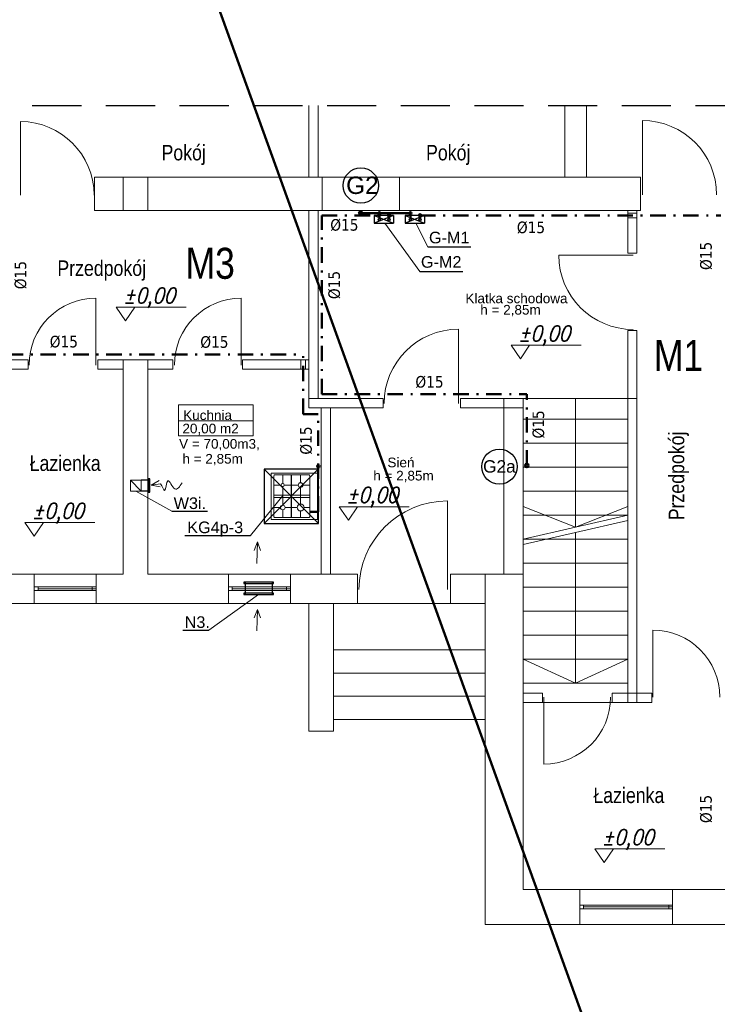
# Model space of a CAD drawing. Extents: x 33706 to 249013, y -74890 to 17912.
# Tile 48 of 175: x 100383 to 101284, y -26622 to -25349. Entities that reach past the tile are written whole.
import ezdxf
from ezdxf.enums import TextEntityAlignment as Align

# ---------------------------------------------------------------- set-up
doc = ezdxf.new("R2010")
doc.units = 0
doc.header["$MEASUREMENT"] = 0
doc.linetypes.add('DASHDOT', pattern=[8.5, 4, -2, 0.5, -2])
doc.linetypes.add('DASHED', pattern=[19.05, 12.7, -6.35])
for name, color, linetype, lineweight in [('0.25', 6, 'Continuous', 9), ('_konstrukcja', 96, 'Continuous', 20), ('_stolarka', 1, 'Continuous', 13), ('A-ARM', 1, 'Continuous', 15), ('inst-gaz-rury', 50, 'Continuous', 50), ('inst. - C.O. - opis', 2, 'Continuous', 9), ('urzadzenia', 6, 'Continuous', 15), ('wymiar', 3, 'Continuous', 13), ('WYMIARKI', 250, 'Continuous', 13)]:
    doc.layers.add(name, color=color, linetype=linetype, lineweight=lineweight)
for name, color, linetype in [('gaz', 1, 'Continuous'), ('Opisy', 2, 'Continuous'), ('urządzenia', 140, 'Continuous')]:
    doc.layers.add(name, color=color, linetype=linetype)
doc.styles.add('Arial narrow', font='ARIALN.TTF')
doc.styles.add('GENERATED_STYLE_1', font='ARIAL.TTF')
doc.styles.add('ROMANS', font='SIMPLEX.SHX', dxfattribs={"width": 0.85, "oblique": 15, "height": 16})
doc.styles.get("Standard").update_dxf_attribs({"font": 'ARIALN.TTF'})

# ---------------------------------------------------------------- blocks, each defined once
blk = doc.blocks.new('DYBY2002-B01x0504')
at = {"layer": 'A-ARM'}
for p, q in [((0, 60), (60, 60)), ((0, 0), (0, 60)), ((2.5, 11), (2.5, 55.5)), ((3.5, 56.5), (56.5, 56.5)), ((15.5, 47), (15.5, 56.5)), ((28.5, 11), (28.5, 55.5)), ((31.5, 55.5), (31.5, 11)), ((44.5, 56.5), (44.5, 48)), ((57.5, 55.5), (57.5, 11)), ((60, 60), (60, 5)), ((2.5, 45), (13.5, 45)), ((15.5, 25), (15.5, 43)), ((17.5, 45), (41.5, 45)), ((44.5, 42), (44.5, 26.5)), ((47.5, 45), (57.5, 45)), ((57.5, 34), (2.5, 34)), ((2.5, 33.5), (57.5, 33.5)), ((12.5, 22), (2.5, 22)), ((15.5, 10), (15.5, 19)), ((40, 22), (18.5, 22)), ((44.5, 17.5), (44.5, 10)), ((57.5, 22), (49, 22)), ((60, 0), (0, 0)), ((56.5, 10), (3.5, 10)), ((60, 5), (60, 5)), ((60, 5), (60, 0))]:
    blk.add_line(p, q, dxfattribs=at)
for centre, radius in [((15.5, 45), 2), ((44.5, 45), 3), ((44.5, 22), 4.5), ((15.5, 22), 3)]:
    blk.add_circle(centre, radius, dxfattribs=at)
for centre, start, end in [((3.5, 55.5), 90, 180), ((56.5, 55.5), 0, 90), ((3.5, 11), 180, 270), ((56.5, 11), 270, 0)]:
    blk.add_arc(centre, 1, start, end, dxfattribs=at)

msp = doc.modelspace()

# ---------------------------------------------------------------- hatches: boundary and pattern name
at = {"layer": 'inst-gaz-rury', "linetype": 'Continuous'}
h = msp.add_hatch(color=256, dxfattribs=at)
h.paths.add_polyline_path([(100821.1, -25598.8, 0.420252), (100823.4, -25601), (100823.4, -25598.8)])
h.paths.add_polyline_path([(100825.6, -25598.8, 0.408201), (100823.4, -25596.5), (100823.4, -25598.8)])
h.paths.add_polyline_path([(100823.4, -25598.8), (100823.4, -25596.5, 0.417728), (100821.1, -25598.8)])
for points in [[(100823.4, -25598.8), (100823.4, -25601, 0.409454), (100825.6, -25598.8, 0.001073), (100825.6, -25598.8)], [(100847.7, -25599.1), (100849.2, -25599.1, 0.409454), (100847.7, -25597.6, 0.001073), (100847.7, -25597.6)], [(100887.7, -25599.1), (100889.2, -25599.1, 0.409454), (100887.7, -25597.6, 0.001073), (100887.7, -25597.6)], [(100860.3, -25601.7), (100861.8, -25601.7, 0.409454), (100860.3, -25600.2, 0.001073), (100860.3, -25600.2)], [(100900.3, -25601.7), (100901.8, -25601.7, 0.409454), (100900.3, -25600.2, 0.001073), (100900.3, -25600.2)], [(100768.6, -25926), (100770.1, -25926, 0.409454), (100768.6, -25924.5, 0.001073), (100768.6, -25924.5)]]:
    msp.add_hatch(color=256, dxfattribs=at).paths.add_polyline_path(points)
h = msp.add_hatch(color=256, dxfattribs=at)
h.paths.add_polyline_path([(100847.7, -25600.6, 0.420252), (100849.2, -25599.1), (100847.7, -25599.1)])
h.paths.add_polyline_path([(100847.7, -25597.6, 0.408201), (100846.2, -25599.1), (100847.7, -25599.1)])
h.paths.add_polyline_path([(100847.7, -25599.1), (100846.2, -25599.1, 0.417728), (100847.7, -25600.6)])
h = msp.add_hatch(color=256, dxfattribs=at)
h.paths.add_polyline_path([(100887.7, -25600.6, 0.420252), (100889.2, -25599.1), (100887.7, -25599.1)])
h.paths.add_polyline_path([(100887.7, -25597.6, 0.408201), (100886.2, -25599.1), (100887.7, -25599.1)])
h.paths.add_polyline_path([(100887.7, -25599.1), (100886.2, -25599.1, 0.417728), (100887.7, -25600.6)])
h = msp.add_hatch(color=256, dxfattribs=at)
h.paths.add_polyline_path([(100860.3, -25603.2, 0.420252), (100861.8, -25601.7), (100860.3, -25601.7)])
h.paths.add_polyline_path([(100860.3, -25600.2, 0.408201), (100858.8, -25601.7), (100860.3, -25601.7)])
h.paths.add_polyline_path([(100860.3, -25601.7), (100858.8, -25601.7, 0.417728), (100860.3, -25603.2)])
h = msp.add_hatch(color=256, dxfattribs=at)
h.paths.add_polyline_path([(100900.3, -25603.2, 0.420252), (100901.8, -25601.7), (100900.3, -25601.7)])
h.paths.add_polyline_path([(100900.3, -25600.2, 0.408201), (100898.8, -25601.7), (100900.3, -25601.7)])
h.paths.add_polyline_path([(100900.3, -25601.7), (100898.8, -25601.7, 0.417728), (100900.3, -25603.2)])
h = msp.add_hatch(color=256, dxfattribs=at)
h.paths.add_polyline_path([(100768.6, -25927.5, 0.420252), (100770.1, -25926), (100768.6, -25926)])
h.paths.add_polyline_path([(100768.6, -25924.5, 0.408201), (100767.1, -25926), (100768.6, -25926)])
h.paths.add_polyline_path([(100768.6, -25926), (100767.1, -25926, 0.417728), (100768.6, -25927.5)])
h = msp.add_hatch(color=256, dxfattribs=at)
h.paths.add_polyline_path([(101035.9, -25925.1, 0.420252), (101038.2, -25927.4), (101038.2, -25925.1)])
h.paths.add_polyline_path([(101040.4, -25925.1, 0.408201), (101038.2, -25922.9), (101038.2, -25925.1)])
h.paths.add_polyline_path([(101038.2, -25925.1), (101038.2, -25922.9, 0.417728), (101035.9, -25925.1)])

# ---------------------------------------------------------------- linework, layer by layer
at = {"linetype": 'DASHED', "ltscale": 5}
msp.add_line((100303.8, -25459.9), (101441.4, -25459.9), dxfattribs=at)
at = {"linetype": 'Continuous', "lineweight": 18}
for p, q in [((100588.1, -25846.7), (100684.6, -25846.7)), ((100588.1, -25846.7), (100588.1, -25886.9)), ((100684.6, -25846.7), (100684.6, -25886.9)), ((100588.1, -25867.3), (100684.6, -25867.3)), ((100684.6, -25886.9), (100588.1, -25886.9))]:
    msp.add_line(p, q, dxfattribs=at)
at = {"linetype": 'DASHED', "ltscale": 20}
for p, q in [((100698.6, -26000), (100768.6, -25930)), ((100698.9, -25930), (100768.9, -26000))]:
    msp.add_line(p, q, dxfattribs=at)
msp.add_lwpolyline([(100698.9, -26000), (100768.9, -26000), (100768.9, -25930), (100698.9, -25930)], close=True, dxfattribs=at)
at = {"layer": '0.25'}
for p, q in [((100552.9, -25950.4), (100563.2, -25944.7)), ((100552.9, -25950.4), (100564.6, -25948.7)), ((100552.9, -25950.4), (100564.4, -25952.8)), ((100690.1, -26024), (100685.8, -26034.9)), ((100690.1, -26023.9), (100689.4, -26051.8)), ((100690.1, -26024), (100694, -26035)), ((100690.1, -26111.2), (100685.8, -26122.1)), ((100690.1, -26111.1), (100689.4, -26139)), ((100690.1, -26111.2), (100694, -26122.2))]:
    msp.add_line(p, q, dxfattribs=at)
msp.add_open_spline([(100564.6, -25948.7), (100567.2, -25951.4), (100571, -25965.6), (100573.1, -25934.1), (100582.8, -25962.5), (100589.6, -25952.3), (100592.8, -25947.4)], degree=3, knots=[11.780807, 11.780807, 11.780807, 11.780807, 21.987019, 35.220977, 49.180037, 61.636698, 61.636698, 61.636698, 61.636698], dxfattribs=at)
at = {"layer": '_konstrukcja', "ltscale": 50}
for p, q in [((100756.6, -25552.4), (100756.6, -25459.9)), ((100768.6, -25552.4), (100768.6, -25459.9)), ((101087.6, -25552.4), (101087.6, -25459.9)), ((101115.6, -25552.4), (101115.6, -25459.9)), ((100479.6, -25552.4), (100873.6, -25552.4)), ((100479.6, -25595.4), (100479.6, -25552.4)), ((100516.6, -25595.4), (100516.6, -25552.4)), ((100548.6, -25595.4), (100548.6, -25552.4)), ((100773.6, -25552.4), (100773.6, -25595.4)), ((100873.6, -25552.4), (101175.6, -25552.4)), ((100873.6, -25552.4), (100873.6, -25595.4)), ((101175.6, -25552.4), (101185.3, -25552.4)), ((101185.3, -25552.4), (101185.3, -25595.4)), ((100479.6, -25595.4), (100873.6, -25595.4)), ((100756.6, -25850.4), (100756.6, -25595.4)), ((100768.6, -25838.4), (100768.6, -25595.4)), ((100873.6, -25595.4), (101175.6, -25595.4)), ((101168.6, -25650.4), (101168.6, -25595.4)), ((101175.6, -25595.4), (101185.3, -25595.4)), ((101180.6, -25650.4), (101180.6, -25595.4)), ((101168.6, -25650.4), (101180.6, -25650.4)), ((101168.6, -25838.4), (101168.6, -25750.4)), ((101168.6, -25750.4), (101180.6, -25750.4)), ((101180.6, -25838.4), (101180.6, -25750.4)), ((100361.6, -25788.4), (100393.6, -25788.4)), ((100393.6, -25800.4), (100393.6, -25788.4)), ((100483.6, -25788.4), (100516.6, -25788.4)), ((100483.6, -25800.4), (100483.6, -25788.4)), ((100516.6, -26065.4), (100516.6, -25788.4)), ((100516.6, -25788.4), (100548.6, -25788.4)), ((100548.6, -26065.4), (100548.6, -25788.4)), ((100548.6, -25788.4), (100580.6, -25788.4)), ((100580.6, -25800.4), (100580.6, -25788.4)), ((100670.6, -25788.4), (100756.6, -25788.4)), ((100670.6, -25800.4), (100670.6, -25788.4)), ((100361.6, -25800.4), (100393.6, -25800.4)), ((100483.6, -25800.4), (100516.6, -25800.4)), ((100548.6, -25800.4), (100580.6, -25800.4)), ((100670.6, -25800.4), (100756.6, -25800.4)), ((100756.6, -25838.4), (100852.6, -25838.4)), ((100852.6, -25850.4), (100852.6, -25838.4)), ((100952.6, -25838.4), (101033.6, -25838.4)), ((100952.6, -25850.4), (100952.6, -25838.4)), ((101008.6, -26065.4), (101008.6, -25838.4)), ((101033.6, -26065.4), (101033.6, -25838.4)), ((101033.6, -25838.4), (101180.6, -25838.4)), ((101101.1, -26004.9), (101101.1, -25838.4)), ((101168.6, -26231.4), (101168.6, -25838.4)), ((101180.6, -26231.4), (101180.6, -25838.4)), ((100756.6, -25850.4), (100852.6, -25850.4)), ((100772.6, -26065.4), (100772.6, -25850.4)), ((100784.6, -26065.4), (100784.6, -25850.4)), ((100952.6, -25850.4), (101033.6, -25850.4)), ((101033.6, -25865.4), (101168.6, -25865.4)), ((101033.6, -25896.4), (101168.6, -25896.4)), ((101033.6, -25927.4), (101168.6, -25927.4)), ((100526, -25944.1), (100540, -25958.1)), ((101033.6, -25958.4), (101168.6, -25958.4)), ((101101.1, -26004.9), (101033.6, -25978.2)), ((101101.1, -26004.9), (101168.6, -25978.2)), ((101033.6, -25989.4), (101168.6, -25989.4)), ((101033.6, -26020.4), (101168.6, -25989.4)), ((101033.6, -26027.4), (101168.6, -25996.4)), ((101101.1, -26206.4), (101101.1, -26011.9)), ((101033.6, -26020.4), (101168.6, -26020.4)), ((101033.6, -26051.4), (101168.6, -26051.4)), ((100314.6, -26065.4), (100401.6, -26065.4)), ((100401.6, -26065.4), (100401.6, -26103.4)), ((100401.6, -26065.4), (100481.6, -26065.4)), ((100481.6, -26065.4), (100481.6, -26103.4)), ((100481.6, -26065.4), (100516.6, -26065.4)), ((100548.6, -26065.4), (100819.6, -26065.4)), ((100652.6, -26065.4), (100652.6, -26103.4)), ((100652.6, -26065.4), (100732.6, -26065.4)), ((100732.6, -26065.4), (100732.6, -26103.4)), ((100819.6, -26103.4), (100819.6, -26065.4)), ((100939.6, -26065.4), (101033.6, -26065.4)), ((100939.6, -26103.4), (100939.6, -26065.4)), ((100939.6, -26103.4), (100939.6, -26065.4)), ((100984.6, -26518.4), (100984.6, -26065.4)), ((101033.6, -26473.4), (101033.6, -26065.4)), ((101033.6, -26082.4), (101168.6, -26082.4)), ((100984.6, -26103.4), (100149.6, -26103.4)), ((100314.6, -26103.4), (100401.6, -26103.4)), ((100401.6, -26103.4), (100481.6, -26103.4)), ((100481.6, -26103.4), (100516.6, -26103.4)), ((100652.6, -26103.4), (100732.6, -26103.4)), ((100756.6, -26268.4), (100756.6, -26103.4)), ((100788.6, -26268.4), (100788.6, -26103.4)), ((101033.6, -26113.4), (101168.6, -26113.4)), ((101033.6, -26144.4), (101168.6, -26144.4)), ((100984.6, -26163.4), (100788.6, -26163.4)), ((101033.6, -26175.4), (101168.6, -26175.4)), ((101101.1, -26206.4), (101033.6, -26175.4)), ((101101.1, -26206.4), (101168.6, -26175.4)), ((100984.6, -26193.4), (100788.6, -26193.4)), ((101033.6, -26206.4), (101168.6, -26206.4)), ((101058.6, -26219.4), (101033.6, -26219.4)), ((101058.6, -26219.4), (101033.6, -26219.4)), ((101058.6, -26231.4), (101058.6, -26219.4)), ((101180.6, -26219.4), (101148.6, -26219.4)), ((101180.6, -26219.4), (101148.6, -26219.4)), ((101148.6, -26231.4), (101148.6, -26219.4)), ((101199.8, -26219.4), (101180.6, -26219.4)), ((101199.8, -26219.4), (101180.6, -26219.4)), ((101199.8, -26231.4), (101199.8, -26219.4)), ((100984.6, -26223.4), (100788.6, -26223.4)), ((101180.6, -26231.4), (101033.6, -26231.4)), ((101180.6, -26231.4), (101033.6, -26231.4)), ((101199.8, -26231.4), (101180.6, -26231.4)), ((101199.8, -26231.4), (101180.6, -26231.4)), ((100984.6, -26253.4), (100788.6, -26253.4)), ((100788.6, -26268.4), (100756.6, -26268.4)), ((101475.6, -26473.4), (101033.6, -26473.4)), ((101770.6, -26473.4), (101033.6, -26473.4)), ((101106.6, -26473.4), (101106.6, -26518.4)), ((101106.6, -26473.4), (101186.6, -26473.4)), ((101226.6, -26473.4), (101226.6, -26518.4)), ((101819.6, -26518.4), (100984.6, -26518.4))]:
    msp.add_line(p, q, dxfattribs=at)
msp.add_lwpolyline([(100526, -25944.1), (100526, -25958.1), (100540, -25958.1), (100540, -25944.1)], close=True, dxfattribs=at)
at = {"layer": '_stolarka', "color": 0, "linetype": 'ByBlock', "ltscale": 50}
for p, q in [((100481.3, -25795.2), (100481.3, -25708.8)), ((100669.1, -25795.2), (100669.1, -25708.8)), ((100949.8, -25845), (100949.8, -25749)), ((100935.7, -26085.4), (100935.7, -25971))]:
    msp.add_line(p, q, dxfattribs=at)
at = {"layer": '_stolarka'}
for p, q in [((100401.6, -26081.9), (100481.6, -26081.9)), ((100401.6, -26086.9), (100401.6, -26081.9)), ((100401.6, -26081.9), (100406.6, -26081.9)), ((100406.6, -26081.9), (100406.6, -26086.9)), ((100476.6, -26086.9), (100476.6, -26081.9)), ((100476.6, -26081.9), (100476.6, -26084.4)), ((100481.6, -26081.9), (100481.6, -26086.9)), ((100652.6, -26081.9), (100732.6, -26081.9)), ((100652.6, -26086.9), (100652.6, -26081.9)), ((100652.6, -26081.9), (100657.6, -26081.9)), ((100657.6, -26081.9), (100657.6, -26086.9)), ((100727.6, -26086.9), (100727.6, -26081.9)), ((100727.6, -26081.9), (100727.6, -26084.4)), ((100732.6, -26081.9), (100732.6, -26086.9)), ((100481.6, -26086.9), (100401.6, -26086.9)), ((100481.6, -26084.4), (100406.6, -26084.4)), ((100406.6, -26086.9), (100481.6, -26086.9)), ((100481.6, -26086.9), (100476.6, -26086.9)), ((100732.6, -26086.9), (100652.6, -26086.9)), ((100732.6, -26084.4), (100657.6, -26084.4)), ((100657.6, -26086.9), (100732.6, -26086.9)), ((100732.6, -26086.9), (100727.6, -26086.9)), ((101106.6, -26493.4), (101226.6, -26493.4)), ((101106.6, -26498.4), (101106.6, -26493.4)), ((101106.6, -26493.4), (101111.6, -26493.4)), ((101226.6, -26498.4), (101106.6, -26498.4)), ((101111.6, -26493.4), (101111.6, -26498.4)), ((101226.6, -26495.9), (101111.6, -26495.9)), ((101111.6, -26498.4), (101226.6, -26498.4)), ((101221.6, -26498.4), (101221.6, -26493.4)), ((101221.6, -26493.4), (101221.6, -26495.9)), ((101226.6, -26498.4), (101221.6, -26498.4)), ((101226.6, -26493.4), (101226.6, -26498.4))]:
    msp.add_line(p, q, dxfattribs=at)
at = {"layer": '_stolarka', "color": 0, "linetype": 'ByBlock', "ltscale": 50}
for points in [[(100383.9, -25575.5), (100383.9, -25480.5)], [(101187.6, -25575.1), (101187.6, -25479.1)], [(101175.6, -25653.2), (101079.6, -25653.2)], [(101201.3, -26224.6), (101201.3, -26138.1)], [(101060.1, -26224.6), (101060.1, -26311.1)]]:
    msp.add_lwpolyline(points, dxfattribs=at)
for centre, radius, start, end in [((100383.9, -25575.5), 95, 0, 90), ((101187.6, -25575.1), 96, 0, 90), ((101175.6, -25653.2), 96, 180, 270), ((100481.3, -25795.2), 86.4, 90, 180), ((100669.1, -25795.2), 86.4, 90, 180), ((100949.8, -25845), 96, 90, 180), ((100935.7, -26085.4), 114.4, 90, 180), ((101201.3, -26224.6), 86.5, 0, 90), ((101060.1, -26224.6), 86.5, 270, 0)]:
    msp.add_arc(centre, radius, start, end, dxfattribs=at)
at = {"layer": 'gaz', "linetype": 'Continuous', "lineweight": 30}
for p, q in [((100847.7, -25607.1), (100847.7, -25604.6)), ((100887.7, -25607.1), (100887.7, -25604.6))]:
    msp.add_line(p, q, dxfattribs=at)
at = {"layer": 'inst-gaz-rury', "ltscale": 50}
for p, q in [((104248.5, -35334.3), (98250.9, -18712.2)), ((100823.4, -25598.8), (100887.7, -25598.8))]:
    msp.add_line(p, q, dxfattribs=at)
at = {"layer": 'inst-gaz-rury', "linetype": 'Continuous'}
for p, q in [((100847.7, -25607.1), (100847.7, -25598.8)), ((100887.7, -25607.1), (100887.7, -25598.8)), ((100860.3, -25607.1), (100860.3, -25601.7)), ((100900.3, -25607.1), (100900.3, -25601.7)), ((100757.8, -25984.9), (100768.6, -25984.9))]:
    msp.add_line(p, q, dxfattribs=at)
at = {"layer": 'inst-gaz-rury', "linetype": 'DASHDOT', "ltscale": 5}
for p, q in [((100773.2, -25832.9), (100773.2, -25601.7)), ((100773.2, -25601.7), (100860.3, -25601.7)), ((100900.3, -25601.9), (101289.1, -25601.9)), ((100367.1, -25781.7), (100749.3, -25781.7)), ((100749.3, -25858.6), (100749.3, -25781.7)), ((100773.2, -25832.9), (101038.2, -25832.9)), ((101038.2, -25925.1), (101038.2, -25832.9)), ((100768.6, -25858.6), (100749.3, -25858.6)), ((100768.6, -25984.9), (100768.6, -25858.6))]:
    msp.add_line(p, q, dxfattribs=at)
at = {"layer": 'inst-gaz-rury', "linetype": 'Continuous'}
for centre, radius in [((100823.4, -25598.8), 2.25), ((100847.7, -25599.1), 1.5), ((100887.7, -25599.1), 1.5), ((100860.3, -25601.7), 1.5), ((100900.3, -25601.7), 1.5), ((100768.6, -25926), 1.5), ((101038.2, -25925.1), 2.25)]:
    msp.add_circle(centre, radius, dxfattribs=at)
at = {"layer": 'Opisy'}
for p, q in [((100910.5, -25642.6), (100966.1, -25642.6)), ((100900.1, -25674.1), (100955.7, -25674.1)), ((100579.5, -25984.1), (100625.7, -25984.2)), ((100596.2, -26015.8), (100681, -26015.8)), ((100593.7, -26137.8), (100627.3, -26137.8))]:
    msp.add_line(p, q, dxfattribs=at)
at = {"layer": 'urzadzenia', "linetype": 'Continuous'}
for p, q in [((101168.6, -25598.9), (101180.6, -25598.9)), ((101168.6, -25604.9), (101180.6, -25604.9)), ((100746.3, -25788.4), (100746.3, -25800.4)), ((100752.3, -25788.4), (100752.3, -25800.4))]:
    msp.add_line(p, q, dxfattribs=at)
at = {"layer": 'urządzenia'}
for p, q in [((100866, -25601.9), (100841, -25611.9)), ((100841, -25601.9), (100866, -25611.9)), ((100866, -25601.9), (100866, -25611.9)), ((100906, -25601.9), (100881, -25611.9)), ((100881, -25601.9), (100906, -25611.9)), ((100906, -25601.9), (100906, -25611.9))]:
    msp.add_line(p, q, dxfattribs=at)
at = {"layer": 'urządzenia', "linetype": 'Continuous'}
for p, q in [((100866, -25601.9), (100841, -25601.9)), ((100841, -25601.9), (100841, -25611.9)), ((100841, -25611.9), (100866, -25611.9)), ((100906, -25601.9), (100881, -25601.9)), ((100881, -25601.9), (100881, -25611.9)), ((100881, -25611.9), (100906, -25611.9))]:
    msp.add_line(p, q, dxfattribs=at)
at = {"layer": 'urządzenia', "ltscale": 0.2}
for p, q in [((100550.9, -25944.1), (100540, -25944.1)), ((100550.9, -25958.1), (100540, -25958.1)), ((100674.1, -26076.1), (100674.1, -26091.8)), ((100709.1, -26076.1), (100709.1, -26091.8))]:
    msp.add_line(p, q, dxfattribs=at)
at = {"layer": 'urządzenia', "linetype": 'Continuous'}
for points in [[(100549.3, -25942.3), (100549.3, -25959.7), (100550.9, -25959.7), (100550.9, -25942.3)], [(100672.3, -26077.7), (100710.7, -26077.7), (100710.7, -26076.1), (100672.3, -26076.1)], [(100672.3, -26091.8), (100710.7, -26091.8), (100710.7, -26090.2), (100672.3, -26090.2)]]:
    msp.add_lwpolyline(points, close=True, dxfattribs=at)
at = {"layer": 'urządzenia'}
for centre in [(100823.7, -25563.1), (101002.9, -25926.6)]:
    msp.add_circle(centre, 22.8, dxfattribs=at)
at = {"layer": 'urządzenia', "linetype": 'Continuous'}
for centre in [(100847.7, -25607.1), (100847.7, -25607.1), (100860.3, -25607.1), (100887.7, -25607.1), (100900.3, -25607.1)]:
    msp.add_circle(centre, 1.5, dxfattribs=at)
at = {"layer": 'wymiar'}
for p, q in [((100854.8, -25611.9), (100900.1, -25674.1)), ((100894.8, -25611.9), (100910.5, -25642.6)), ((100533, -25958.1), (100579.5, -25984.1)), ((100723.4, -25963.4), (100681, -26015.8)), ((100691.5, -26091.8), (100627.3, -26137.8))]:
    msp.add_line(p, q, dxfattribs=at)
at = {"layer": 'WYMIARKI'}
for p, q in [((100507.6, -25720.5), (100598.1, -25720.5)), ((101018, -25769.7), (101108.6, -25769.7)), ((100795.7, -25978.4), (100886.3, -25978.4)), ((100389.5, -25999), (100480.1, -25999)), ((101126.2, -26420.9), (101216.8, -26420.9))]:
    msp.add_line(p, q, dxfattribs=at)
for points in [[(100507.6, -25720.5), (100519.5, -25737.9), (100531.4, -25720.5)], [(101018, -25769.7), (101030, -25787.1), (101041.9, -25769.7)], [(100795.7, -25978.4), (100807.7, -25995.8), (100819.6, -25978.4)], [(100389.5, -25999), (100401.5, -26016.4), (100413.4, -25999)], [(101126.2, -26420.9), (101138.2, -26438.3), (101150.1, -26420.9)]]:
    msp.add_lwpolyline(points, dxfattribs=at)

# ---------------------------------------------------------------- block references
at = {"layer": 'A-ARM', "xscale": -1, "rotation": 89.99999999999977}
msp.add_blockref('DYBY2002-B01x0504', (100767.8, -25934.9), dxfattribs=at)

# ---------------------------------------------------------------- texts
at = {"style": 'GENERATED_STYLE_1'}
for s, p in [('G-M1', (100911.8, -25637.9)), ('G-M2', (100901.4, -25669.4)), ('W3i.', (100581.8, -25981.4)), ('KG4p-3', (100599.4, -26012.6)), ('N3.', (100596, -26135.1))]:
    msp.add_text(s, height=15, dxfattribs=at).set_placement(p)
at = {"linetype": 'Continuous', "char_height": 12.5, "style": 'GENERATED_STYLE_1'}
for s, insert, attachment_point in [('Klatka schodowa', (100958.9, -25715.5), 7), ('h = 2,85m', (100978.1, -25717.5), 1), ('Kuchnia', (100594.1, -25866.5), 7), ('20,00 m2', (100593.1, -25871.1), 1), ('V = 70,00m3,', (100588.8, -25890.9), 1), ('h = 2,85m', (100593.1, -25910.2), 1), ('Sień', (100858.1, -25927.6), 7), ('h = 2,85m', (100839.8, -25932), 1)]:
    msp.add_mtext(s, dxfattribs=dict(at, insert=insert, attachment_point=attachment_point))
at = {"layer": 'A-ARM', "ltscale": 50, "style": 'Arial narrow'}
for s, p in [('Pokój', (100566.1, -25530.6)), ('Pokój', (100908, -25530.6)), ('Przedpokój', (100431.5, -25680)), ('Łazienka', (100395.7, -25932.1)), ('Łazienka', (101124.3, -26361.5))]:
    msp.add_text(s, height=20, dxfattribs=at).set_placement(p)
msp.add_text('Przedpokój', height=20, rotation=90, dxfattribs=at).set_placement((101241.7, -25995.9))
at = {"layer": 'A-ARM', "lineweight": 25, "ltscale": 50, "char_height": 40, "width": 368.664, "attachment_point": 1, "style": 'Arial narrow'}
for s, insert in [('M3', (100597.2, -25643.7)), ('M1', (101202.5, -25762.8))]:
    msp.add_mtext(s, dxfattribs=dict(at, insert=insert))
at = {"layer": 'inst. - C.O. - opis', "style": 'GENERATED_STYLE_1'}
msp.add_text('G2', height=22.5, dxfattribs=at).set_placement((100825.7, -25562.8), align=Align.MIDDLE)
at = {"layer": 'inst. - C.O. - opis', "linetype": 'DASHDOT', "style": 'GENERATED_STYLE_1'}
msp.add_text('G2a', height=16, dxfattribs=at).set_placement((101002.8, -25926.3), align=Align.MIDDLE)
at = {"layer": 'WYMIARKI', "char_height": 15, "width": 203, "attachment_point": 1}
for insert in [(100784.2, -25606.5), (101025.4, -25609.7), (100421.6, -25757.4), (100616.2, -25757.9), (100894.2, -25809.4)]:
    msp.add_mtext('{\\fTahoma|b0|i0|c238|p8;%%c15}', dxfattribs=dict(at, insert=insert))
at = {"layer": 'WYMIARKI', "char_height": 15, "width": 203, "attachment_point": 1, "rotation": 90}
for insert in [(101262.2, -25672.4), (100376.2, -25697.2), (100781.7, -25710), (101045.6, -25890.2), (100745.3, -25911.1), (101262.2, -26387.4)]:
    msp.add_mtext('{\\fTahoma|b0|i0|c238|p8;%%c15}', dxfattribs=dict(at, insert=insert))
at = {"layer": 'WYMIARKI', "style": 'ROMANS', "oblique": 15, "width": 0.85}
for p in [(100516.6, -25715.3), (101027.1, -25764.4), (100804.8, -25973.2), (100398.6, -25993.8), (101135.3, -26415.7)]:
    msp.add_attdef('%%P0,00', p, '%%p0.00', height=20, dxfattribs=at)

doc.saveas('drawing.dxf')
